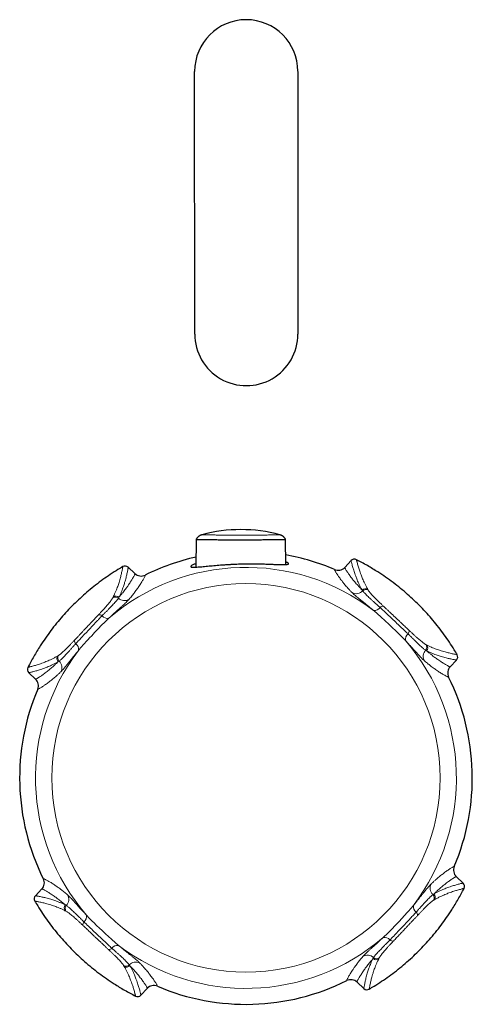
# Model space of a CAD drawing. Header units: millimetres. Extents: x 8 to 1010, y 12 to 2700.
# Tile 32 of 68: x 440 to 490, y 1499 to 1608. Entities that reach past the tile are written whole.
import ezdxf

# ---------------------------------------------------------------- set-up
doc = ezdxf.new("R2010")
doc.units = ezdxf.units.MM

msp = doc.modelspace()

# ---------------------------------------------------------------- linework, layer by layer
at = {"color": 7, "linetype": 'Continuous', "lineweight": 30}
for p, q in [((458.93, 1573.29), (458.92, 1602.29)), ((470.32, 1602.29), (470.33, 1573.29)), ((459.09, 1550.61), (459.07, 1547.55)), ((468.99, 1547.85), (468.97, 1550.61)), ((476.2, 1548.27), (475.5, 1547.53)), ((452.33, 1546.84), (451.58, 1547.54)), ((487.14, 1536.55), (487.85, 1537.3)), ((440.61, 1535.9), (441.36, 1535.2)), ((488.58, 1512.68), (487.83, 1513.38)), ((442.04, 1512.03), (441.34, 1511.28)), ((476.86, 1501.74), (477.6, 1501.04)), ((452.98, 1500.31), (453.69, 1501.05)), ((453.69, 1501.05), (453.69, 1501.05))]:
    msp.add_line(p, q, dxfattribs=at)
at = {"color": 8, "linetype": 'Continuous', "lineweight": 0}
for p, q in [((474.38, 1547.29), (474.38, 1547.29)), ((475.5, 1547.53), (475.5, 1547.53)), ((453.46, 1546.67), (453.46, 1546.67)), ((477.48, 1544.93), (477.42, 1545.03)), ((478.04, 1545.11), (478.1, 1545.01)), ((449.88, 1544.17), (449.93, 1544.28)), ((450.56, 1544.23), (450.5, 1544.13)), ((484.54, 1538.32), (484.43, 1538.38)), ((484.47, 1539), (484.58, 1538.95)), ((443.77, 1537.74), (443.87, 1537.8)), ((443.95, 1537.18), (443.85, 1537.12)), ((485.23, 1511.4), (485.33, 1511.47)), ((444.65, 1510.26), (444.75, 1510.2)), ((485.42, 1510.84), (485.31, 1510.78)), ((444.71, 1509.58), (444.6, 1509.63)), ((478.62, 1504.35), (478.69, 1504.45)), ((479.31, 1504.41), (479.25, 1504.3)), ((451.14, 1503.47), (451.08, 1503.57)), ((451.7, 1503.65), (451.77, 1503.55)), ((454.81, 1501.29), (454.81, 1501.29)), ((475.73, 1501.91), (475.73, 1501.91))]:
    msp.add_line(p, q, dxfattribs=at)
msp.add_circle((464.59, 1524.29), 21.45, dxfattribs=at)
at = {"color": 7, "linetype": 'Continuous', "lineweight": 30}
for centre, radius, start, end in [((464.62, 1602.29), 5.7, 0.0082, 180.0082), ((464.63, 1573.29), 5.7, 180.0082, 0.0082), ((464.03, 1535.36), 16.34, 74.7053, 105.2955), ((464.59, 1524.29), 25, 102.7542, 116.4462), ((464.59, 1524.29), 25, 66.9524, 79.8893), ((476.57, 1547.93), 0.5, 63.1387, 136.6991), ((451.24, 1547.18), 0.5, 46.6995, 120.2599), ((453.01, 1547.57), 1, 226.6995, 296.4459), ((474.77, 1548.21), 1, 246.9527, 316.6991), ((487.48, 1537.64), 0.5, 316.6993, 30.2601), ((440.95, 1536.26), 0.5, 153.1387, 226.6991), ((487.87, 1535.87), 1, 136.6995, 206.4459), ((440.67, 1534.47), 1, 336.9527, 46.6991), ((464.59, 1524.29), 25, 336.9524, 26.4462), ((464.59, 1524.29), 25, 156.9524, 206.4462), ((488.51, 1514.11), 1, 156.9527, 226.6991), ((441.32, 1512.71), 1, 316.6995, 26.4459), ((488.23, 1512.32), 0.5, 333.1387, 46.6991), ((441.7, 1510.94), 0.5, 136.6995, 210.2599), ((454.41, 1500.37), 1, 66.9527, 136.6991), ((464.59, 1524.29), 25, 246.9524, 296.4462), ((476.17, 1501.01), 1, 46.6995, 116.4459), ((452.62, 1500.65), 0.5, 243.1385, 316.6993), ((477.95, 1501.4), 0.5, 226.6995, 300.2599)]:
    msp.add_arc(centre, radius, start, end, dxfattribs=at)
at = {"color": 8, "linetype": 'Continuous', "lineweight": 0}
for centre, radius, start, end in [((464.59, 1524.29), 23.24, 52.7086, 130.6899), ((453.01, 1547.57), 1, 226.7005, 296.4464), ((474.77, 1548.21), 1, 246.9522, 316.6981), ((476.77, 1545.62), 0.994, 242.5551, 316.2992), ((477.78, 1544.67), 0.509, 59.5222, 135.7333), ((477.84, 1544.57), 0.509, 59.4799, 134.6334), ((450.16, 1543.75), 0.509, 48.7652, 123.9187), ((450.22, 1543.86), 0.509, 47.6653, 123.8764), ((451.18, 1544.86), 0.994, 227.0994, 300.8435), ((478.76, 1543.59), 0.813, 263.8966, 322.6136), ((479.74, 1542.79), 0.449, 84.3528, 137.6503), ((448.38, 1541.86), 0.449, 45.7483, 99.0458), ((449.31, 1542.71), 0.813, 220.785, 279.5019), ((482.16, 1540.5), 0.449, 315.7483, 9.0458), ((446.09, 1539.43), 0.449, 174.3528, 227.6503), ((483.02, 1539.58), 0.813, 130.785, 189.5019), ((464.59, 1524.29), 23.24, 322.7086, 40.6899), ((464.59, 1524.29), 23.24, 142.7086, 220.6899), ((445.3, 1538.46), 0.813, 353.8966, 52.6136), ((485.16, 1537.71), 0.994, 137.0994, 210.8435), ((484.05, 1538.72), 0.509, 318.7652, 33.9187), ((484.16, 1538.66), 0.509, 317.6653, 33.8764), ((444.21, 1537.48), 0.509, 149.5222, 225.7333), ((444.31, 1537.54), 0.509, 149.4799, 224.6334), ((443.26, 1536.46), 0.994, 332.5551, 46.2992), ((487.48, 1537.64), 0.5, 316.6995, 30.2599), ((487.87, 1535.87), 1, 136.7005, 206.4464), ((440.67, 1534.47), 1, 336.9522, 46.6981), ((488.51, 1514.11), 1, 156.9522, 226.6981), ((441.32, 1512.71), 1, 316.7005, 26.4464), ((485.92, 1512.12), 0.994, 152.5551, 226.2992), ((444.02, 1510.87), 0.994, 317.0994, 30.8435), ((484.87, 1511.04), 0.509, 329.4799, 44.6334), ((484.98, 1511.1), 0.509, 329.5222, 45.7333), ((445.03, 1509.92), 0.509, 137.6653, 213.8764), ((445.13, 1509.86), 0.509, 138.7652, 213.9187), ((483.89, 1510.12), 0.813, 173.8966, 232.6136), ((446.17, 1509.01), 0.813, 310.785, 9.5019), ((483.09, 1509.15), 0.449, 354.3528, 47.6503), ((447.02, 1508.08), 0.449, 135.7483, 189.0458), ((464.59, 1524.29), 23.24, 232.7086, 310.6899), ((479.88, 1505.87), 0.813, 40.785, 99.5019), ((449.45, 1505.79), 0.449, 264.3528, 317.6503), ((450.43, 1504.99), 0.813, 83.8966, 142.6136), ((480.81, 1506.72), 0.449, 225.7483, 279.0458), ((478.01, 1503.72), 0.994, 47.0994, 120.8435), ((479.02, 1504.83), 0.509, 228.7652, 303.9187), ((451.34, 1504.01), 0.509, 239.4799, 314.6334), ((451.4, 1503.91), 0.509, 239.5222, 315.7333), ((452.42, 1502.96), 0.994, 62.5551, 136.2992), ((478.97, 1504.72), 0.509, 227.6653, 303.8764), ((454.41, 1500.37), 1, 66.9522, 136.6981), ((476.17, 1501.01), 1, 46.7005, 116.4464), ((452.62, 1500.65), 0.5, 243.1387, 316.6991)]:
    msp.add_arc(centre, radius, start, end, dxfattribs=at)
at = {"color": 7, "linetype": 'Continuous', "lineweight": 30}
for points, knots in [([(459.73, 1551.12), (459.71, 1551.12), (459.66, 1551.1), (459.59, 1551.07), (459.5, 1551.03), (459.42, 1550.99), (459.35, 1550.93), (459.27, 1550.87), (459.21, 1550.79), (459.15, 1550.71), (459.11, 1550.65), (459.09, 1550.62), (459.09, 1550.61)], [0, 0, 0, 0, 0.0648929, 0.182141, 0.2843745, 0.3954324, 0.510382, 0.6279348, 0.747194, 0.8676042, 0.9888096, 1, 1, 1, 1]), ([(459.1, 1550.61), (459.1, 1550.61), (459.1, 1550.61), (459.15, 1550.61), (459.22, 1550.61), (459.31, 1550.61), (459.42, 1550.61), (459.56, 1550.61), (459.72, 1550.61), (459.92, 1550.6), (460.15, 1550.6), (460.41, 1550.6), (460.72, 1550.59), (461.03, 1550.59), (461.35, 1550.59), (461.67, 1550.58), (462, 1550.58), (462.36, 1550.58), (462.73, 1550.58), (463.1, 1550.58), (463.5, 1550.58), (463.88, 1550.58), (464.25, 1550.58), (464.59, 1550.58), (464.94, 1550.58), (465.23, 1550.58), (465.4, 1550.58), (465.46, 1550.58)], [0, 0, 0, 0, 0.040917, 0.098527, 0.138746, 0.178995, 0.21921, 0.260744, 0.302318, 0.343847, 0.389813, 0.435774, 0.482976, 0.530172, 0.568585, 0.606994, 0.646457, 0.685915, 0.724382, 0.762847, 0.802721, 0.842593, 0.876926, 0.91126, 0.946641, 0.982023, 1, 1, 1, 1]), ([(465.46, 1550.58), (465.57, 1550.58), (465.8, 1550.58), (466.13, 1550.58), (466.46, 1550.59), (466.76, 1550.59), (467.05, 1550.59), (467.32, 1550.59), (467.57, 1550.6), (467.81, 1550.6), (468.04, 1550.6), (468.26, 1550.6), (468.45, 1550.61), (468.62, 1550.61), (468.76, 1550.61), (468.87, 1550.61), (468.94, 1550.61), (468.97, 1550.61), (468.96, 1550.61), (468.96, 1550.61)], [0, 0, 0, 0, 0.051718, 0.10344, 0.156612, 0.209788, 0.2629, 0.316014, 0.370239, 0.424467, 0.487147, 0.549832, 0.613813, 0.677796, 0.751923, 0.826054, 0.90188, 0.977706, 1, 1, 1, 1]), ([(468.97, 1550.61), (468.96, 1550.63), (468.93, 1550.68), (468.88, 1550.75), (468.82, 1550.82), (468.76, 1550.89), (468.69, 1550.95), (468.62, 1551), (468.55, 1551.04), (468.47, 1551.07), (468.41, 1551.1), (468.36, 1551.11), (468.34, 1551.12)], [0, 0, 0, 0, 0.076429, 0.193049, 0.306927, 0.417935, 0.525879, 0.630487, 0.731398, 0.82813, 0.920052, 1, 1, 1, 1]), ([(459.07, 1547.95), (459.05, 1547.94), (458.97, 1547.91), (458.85, 1547.86), (458.7, 1547.79), (458.58, 1547.72), (458.51, 1547.67), (458.49, 1547.62), (458.51, 1547.58), (458.58, 1547.56), (458.69, 1547.54), (458.85, 1547.54), (459.06, 1547.55), (459.29, 1547.57), (459.56, 1547.59), (459.86, 1547.62), (460.17, 1547.65), (460.51, 1547.68), (460.86, 1547.71), (461.21, 1547.75), (461.58, 1547.78), (461.96, 1547.81), (462.35, 1547.83), (462.76, 1547.86), (463.16, 1547.88), (463.56, 1547.9), (463.95, 1547.91), (464.33, 1547.92), (464.7, 1547.92), (465.07, 1547.93), (465.44, 1547.93), (465.79, 1547.92), (466.13, 1547.92), (466.47, 1547.91), (466.8, 1547.9), (467.12, 1547.89), (467.41, 1547.88), (467.7, 1547.86), (467.98, 1547.85), (468.26, 1547.84), (468.52, 1547.84), (468.76, 1547.84), (468.95, 1547.84), (469.1, 1547.85), (469.21, 1547.87), (469.28, 1547.9), (469.3, 1547.93), (469.28, 1547.98), (469.22, 1548.02), (469.13, 1548.08), (469.03, 1548.12), (468.99, 1548.13)], [0, 0, 0, 0, 0.0073186, 0.0240842, 0.0492224, 0.0743614, 0.0994955, 0.1246296, 0.1497646, 0.1748991, 0.2000399, 0.2251795, 0.2493615, 0.2735416, 0.2960498, 0.318556, 0.3392858, 0.3600136, 0.3790702, 0.3981251, 0.416016, 0.4339736, 0.4519232, 0.4698033, 0.486949, 0.5040941, 0.5200046, 0.5359714, 0.5519398, 0.5678524, 0.5838452, 0.5998879, 0.6159356, 0.6319353, 0.6491436, 0.6663996, 0.6836618, 0.7008785, 0.7203802, 0.7398833, 0.763834, 0.7877869, 0.8117248, 0.835664, 0.8595944, 0.8835255, 0.9074524, 0.9313796, 0.9553069, 0.9792338, 1, 1, 1, 1]), ([(487.91, 1537.9), (487.81, 1538.08), (487.53, 1538.54), (487.06, 1539.28), (486.49, 1540.1), (485.88, 1540.91), (485.25, 1541.69), (484.59, 1542.44), (483.9, 1543.17), (483.18, 1543.88), (482.44, 1544.56), (481.66, 1545.22), (480.85, 1545.85), (480.02, 1546.46), (479.26, 1546.96), (478.58, 1547.38), (478, 1547.73), (477.4, 1548.06), (476.99, 1548.27), (476.79, 1548.38)], [0, 0, 0, 0, 0.040384, 0.104986, 0.169588, 0.234548, 0.299509, 0.364268, 0.429071, 0.493875, 0.558633, 0.624881, 0.691177, 0.757472, 0.82372, 0.867733, 0.911747, 0.955874, 1, 1, 1, 1]), ([(450.99, 1547.61), (450.81, 1547.5), (450.34, 1547.23), (449.6, 1546.75), (448.78, 1546.18), (447.98, 1545.58), (447.2, 1544.95), (446.44, 1544.28), (445.71, 1543.6), (445, 1542.88), (444.32, 1542.13), (443.66, 1541.36), (443.03, 1540.55), (442.43, 1539.72), (441.92, 1538.96), (441.5, 1538.28), (441.15, 1537.69), (440.82, 1537.1), (440.61, 1536.69), (440.51, 1536.49)], [0, 0, 0, 0, 0.040384, 0.104986, 0.169588, 0.234548, 0.299509, 0.364268, 0.429071, 0.493875, 0.558633, 0.624881, 0.691177, 0.757472, 0.82372, 0.867733, 0.911747, 0.955874, 1, 1, 1, 1]), ([(478.2, 1500.97), (478.38, 1501.08), (478.84, 1501.35), (479.58, 1501.83), (480.41, 1502.4), (481.21, 1503), (481.99, 1503.63), (482.75, 1504.3), (483.48, 1504.98), (484.18, 1505.7), (484.86, 1506.45), (485.52, 1507.22), (486.16, 1508.03), (486.76, 1508.86), (487.27, 1509.62), (487.69, 1510.3), (488.03, 1510.89), (488.37, 1511.48), (488.57, 1511.89), (488.68, 1512.09)], [0, 0, 0, 0, 0.040384, 0.104986, 0.169588, 0.234548, 0.299509, 0.364268, 0.429071, 0.493875, 0.558633, 0.624881, 0.691177, 0.757472, 0.82372, 0.867733, 0.911747, 0.955874, 1, 1, 1, 1]), ([(441.27, 1510.68), (441.38, 1510.51), (441.65, 1510.04), (442.13, 1509.3), (442.7, 1508.48), (443.3, 1507.67), (443.94, 1506.89), (444.6, 1506.14), (445.29, 1505.41), (446, 1504.7), (446.75, 1504.02), (447.53, 1503.36), (448.33, 1502.73), (449.17, 1502.12), (449.92, 1501.62), (450.6, 1501.2), (451.19, 1500.85), (451.79, 1500.52), (452.19, 1500.31), (452.39, 1500.2)], [0, 0, 0, 0, 0.040384, 0.104986, 0.169588, 0.234548, 0.299509, 0.364268, 0.429071, 0.493875, 0.558633, 0.624881, 0.691177, 0.757472, 0.82372, 0.867733, 0.911747, 0.955874, 1, 1, 1, 1])]:
    msp.add_open_spline(points, degree=3, knots=knots, dxfattribs=at)
at = {"color": 8, "linetype": 'Continuous', "lineweight": 0}
for points, knots in [([(459.72, 1551.12), (459.72, 1551.12), (459.71, 1551.12), (459.75, 1551.12), (459.83, 1551.12), (459.96, 1551.12), (460.12, 1551.11), (460.31, 1551.11), (460.52, 1551.11), (460.77, 1551.11), (461.03, 1551.11), (461.29, 1551.1), (461.56, 1551.1), (461.85, 1551.1), (462.16, 1551.1), (462.52, 1551.1), (462.9, 1551.09), (463.29, 1551.09), (463.66, 1551.09), (463.91, 1551.09), (464.03, 1551.09)], [0, 0, 0, 0, 0.02147, 0.093527, 0.165845, 0.238141, 0.310167, 0.369654, 0.429338, 0.488985, 0.548423, 0.59652, 0.644774, 0.692998, 0.741053, 0.795509, 0.850118, 0.904538, 0.95227, 1, 1, 1, 1]), ([(464.03, 1551.09), (464.16, 1551.09), (464.43, 1551.09), (464.83, 1551.09), (465.22, 1551.09), (465.6, 1551.1), (465.95, 1551.1), (466.29, 1551.1), (466.62, 1551.1), (466.93, 1551.1), (467.2, 1551.11), (467.43, 1551.11), (467.63, 1551.11), (467.8, 1551.11), (467.96, 1551.11), (468.1, 1551.12), (468.21, 1551.12), (468.29, 1551.12), (468.34, 1551.12), (468.34, 1551.12), (468.34, 1551.12)], [0, 0, 0, 0, 0.053125, 0.106439, 0.159584, 0.212499, 0.265571, 0.31852, 0.376491, 0.434609, 0.492616, 0.54444, 0.596397, 0.648372, 0.700222, 0.762136, 0.824221, 0.88632, 0.948252, 1, 1, 1, 1]), ([(477.42, 1545.03), (477.36, 1545.14), (477.24, 1545.35), (477.1, 1545.63), (476.98, 1545.9), (476.87, 1546.14), (476.79, 1546.36), (476.7, 1546.59), (476.61, 1546.84), (476.52, 1547.09), (476.45, 1547.32), (476.39, 1547.53), (476.33, 1547.74), (476.29, 1547.92), (476.25, 1548.07), (476.22, 1548.18), (476.21, 1548.25), (476.2, 1548.27), (476.2, 1548.27)], [0, 0, 0, 0, 0.04092, 0.081857, 0.122817, 0.163794, 0.20477, 0.245716, 0.306935, 0.368164, 0.429396, 0.490619, 0.572219, 0.653825, 0.735426, 0.823615, 0.91181, 1, 1, 1, 1]), ([(476.79, 1548.38), (476.79, 1548.37), (476.8, 1548.36), (476.81, 1548.29), (476.84, 1548.19), (476.87, 1548.06), (476.92, 1547.88), (476.98, 1547.67), (477.04, 1547.46), (477.11, 1547.24), (477.19, 1546.99), (477.28, 1546.74), (477.38, 1546.5), (477.47, 1546.27), (477.58, 1546.02), (477.7, 1545.75), (477.85, 1545.45), (477.98, 1545.23), (478.04, 1545.11)], [0, 0, 0, 0, 0.0826017, 0.1652078, 0.2478091, 0.3304166, 0.4130291, 0.495635, 0.5576061, 0.6195855, 0.6815616, 0.7435282, 0.7862662, 0.8290381, 0.8718117, 0.9145656, 0.9572922, 1, 1, 1, 1]), ([(449.93, 1544.28), (449.99, 1544.39), (450.09, 1544.61), (450.22, 1544.91), (450.33, 1545.18), (450.42, 1545.42), (450.5, 1545.65), (450.58, 1545.9), (450.65, 1546.15), (450.72, 1546.41), (450.78, 1546.64), (450.84, 1546.86), (450.88, 1547.07), (450.92, 1547.25), (450.95, 1547.4), (450.97, 1547.52), (450.98, 1547.59), (450.99, 1547.6), (450.99, 1547.61)], [0, 0, 0, 0, 0.0408972, 0.0818116, 0.1227504, 0.1637066, 0.2046611, 0.2455851, 0.3067636, 0.3679516, 0.4291431, 0.4903263, 0.5718706, 0.6534215, 0.7349675, 0.8233095, 0.9116575, 1, 1, 1, 1]), ([(451.58, 1547.54), (451.58, 1547.54), (451.58, 1547.52), (451.57, 1547.46), (451.55, 1547.36), (451.53, 1547.22), (451.49, 1547.04), (451.45, 1546.83), (451.4, 1546.62), (451.34, 1546.39), (451.28, 1546.14), (451.2, 1545.89), (451.13, 1545.64), (451.05, 1545.41), (450.96, 1545.16), (450.85, 1544.88), (450.73, 1544.58), (450.62, 1544.35), (450.56, 1544.23)], [0, 0, 0, 0, 0.082619, 0.165241, 0.24786, 0.330484, 0.413113, 0.495735, 0.557719, 0.61971, 0.681698, 0.743677, 0.78639, 0.829136, 0.871884, 0.914613, 0.957315, 1, 1, 1, 1]), ([(450.56, 1544.23), (450.64, 1544.32), (450.79, 1544.5), (450.98, 1544.73), (451.14, 1544.95), (451.29, 1545.14), (451.42, 1545.31), (451.55, 1545.5), (451.69, 1545.7), (451.82, 1545.89), (451.93, 1546.07), (452.03, 1546.24), (452.13, 1546.4), (452.21, 1546.54), (452.27, 1546.66), (452.31, 1546.75), (452.33, 1546.81), (452.33, 1546.83), (452.33, 1546.84)], [0, 0, 0, 0, 0.0409625, 0.0819414, 0.1229443, 0.1639645, 0.2049832, 0.2459722, 0.3072492, 0.3685347, 0.4298237, 0.4911055, 0.5727809, 0.6544617, 0.7361388, 0.8240909, 0.9120474, 1, 1, 1, 1]), ([(476.31, 1544.74), (476.23, 1544.82), (476.06, 1545), (475.85, 1545.23), (475.67, 1545.43), (475.51, 1545.62), (475.38, 1545.79), (475.23, 1545.98), (475.08, 1546.17), (474.94, 1546.36), (474.82, 1546.53), (474.71, 1546.7), (474.6, 1546.86), (474.52, 1547), (474.45, 1547.11), (474.41, 1547.2), (474.38, 1547.27), (474.38, 1547.28), (474.38, 1547.29)], [0, 0, 0, 0, 0.040942, 0.081901, 0.122886, 0.16389, 0.204892, 0.245863, 0.307095, 0.368335, 0.42958, 0.490816, 0.572431, 0.654051, 0.735668, 0.823777, 0.91189, 1, 1, 1, 1]), ([(475.5, 1547.53), (475.5, 1547.52), (475.5, 1547.5), (475.52, 1547.45), (475.56, 1547.37), (475.63, 1547.26), (475.71, 1547.12), (475.81, 1546.97), (475.92, 1546.81), (476.04, 1546.65), (476.18, 1546.46), (476.33, 1546.27), (476.47, 1546.09), (476.62, 1545.92), (476.77, 1545.73), (476.96, 1545.52), (477.17, 1545.29), (477.33, 1545.12), (477.42, 1545.03)], [0, 0, 0, 0, 0.082728, 0.165458, 0.248186, 0.330919, 0.413656, 0.496388, 0.558454, 0.620527, 0.682597, 0.744658, 0.787209, 0.829791, 0.872375, 0.914941, 0.957479, 1, 1, 1, 1]), ([(453.46, 1546.67), (453.46, 1546.66), (453.46, 1546.65), (453.44, 1546.59), (453.41, 1546.51), (453.35, 1546.39), (453.28, 1546.25), (453.18, 1546.09), (453.08, 1545.92), (452.98, 1545.74), (452.85, 1545.54), (452.71, 1545.34), (452.58, 1545.15), (452.44, 1544.96), (452.31, 1544.78), (452.17, 1544.59), (452.02, 1544.42), (451.87, 1544.22), (451.75, 1544.08), (451.69, 1544.01)], [0, 0, 0, 0, 0.082728, 0.16546, 0.248188, 0.330922, 0.41366, 0.496392, 0.558459, 0.620533, 0.682603, 0.744665, 0.787129, 0.829594, 0.872055, 0.904041, 0.936035, 0.968022, 1, 1, 1, 1]), ([(478.67, 1542.78), (478.58, 1542.86), (478.38, 1543.02), (478.11, 1543.24), (477.84, 1543.46), (477.58, 1543.67), (477.32, 1543.88), (477.08, 1544.07), (476.86, 1544.25), (476.69, 1544.39), (476.56, 1544.5), (476.46, 1544.59), (476.38, 1544.67), (476.33, 1544.71), (476.31, 1544.74)], [0, 0, 0, 0, 0.085624, 0.171249, 0.258771, 0.346294, 0.443748, 0.541202, 0.641312, 0.741423, 0.805705, 0.869988, 0.934994, 1, 1, 1, 1]), ([(479.4, 1543.09), (479.31, 1543.18), (479.13, 1543.34), (478.86, 1543.58), (478.61, 1543.81), (478.38, 1544.02), (478.17, 1544.21), (477.98, 1544.39), (477.81, 1544.56), (477.67, 1544.7), (477.56, 1544.83), (477.51, 1544.9), (477.48, 1544.93)], [0, 0, 0, 0, 0.099817, 0.199636, 0.302334, 0.405033, 0.504838, 0.604643, 0.707285, 0.809925, 0.904663, 1, 1, 1, 1]), ([(478.1, 1545.01), (478.12, 1544.97), (478.17, 1544.9), (478.27, 1544.77), (478.39, 1544.63), (478.53, 1544.47), (478.7, 1544.29), (478.88, 1544.11), (479.09, 1543.9), (479.31, 1543.69), (479.54, 1543.47), (479.7, 1543.31), (479.78, 1543.24)], [0, 0, 0, 0, 0.098641, 0.197284, 0.298727, 0.400173, 0.500062, 0.599952, 0.702623, 0.805294, 0.902333, 1, 1, 1, 1]), ([(448.31, 1542.3), (448.38, 1542.39), (448.54, 1542.55), (448.76, 1542.78), (448.96, 1543.01), (449.15, 1543.22), (449.33, 1543.43), (449.49, 1543.61), (449.62, 1543.78), (449.74, 1543.93), (449.82, 1544.07), (449.86, 1544.14), (449.88, 1544.17)], [0, 0, 0, 0, 0.098626, 0.197254, 0.298598, 0.399942, 0.501201, 0.602458, 0.706645, 0.810829, 0.905117, 1, 1, 1, 1]), ([(450.5, 1544.13), (450.48, 1544.09), (450.43, 1544.02), (450.32, 1543.88), (450.18, 1543.72), (450.02, 1543.55), (449.84, 1543.36), (449.64, 1543.15), (449.42, 1542.92), (449.19, 1542.68), (448.94, 1542.44), (448.78, 1542.27), (448.69, 1542.18)], [0, 0, 0, 0, 0.099578, 0.199158, 0.301613, 0.404068, 0.503633, 0.603198, 0.70557, 0.807942, 0.903663, 1, 1, 1, 1]), ([(451.69, 1544.01), (451.65, 1543.97), (451.58, 1543.89), (451.44, 1543.75), (451.27, 1543.58), (451.06, 1543.39), (450.83, 1543.18), (450.58, 1542.96), (450.3, 1542.7), (450.01, 1542.44), (449.73, 1542.18), (449.54, 1542), (449.44, 1541.91)], [0, 0, 0, 0, 0.10119, 0.20238, 0.306481, 0.41058, 0.511784, 0.612986, 0.717218, 0.821448, 0.910463, 1, 1, 1, 1]), ([(482.21, 1539.44), (482.12, 1539.54), (481.94, 1539.73), (481.66, 1540.02), (481.36, 1540.31), (481.06, 1540.61), (480.74, 1540.9), (480.39, 1541.23), (480, 1541.6), (479.61, 1541.96), (479.27, 1542.27), (478.97, 1542.53), (478.77, 1542.7), (478.67, 1542.78)], [0, 0, 0, 0, 0.084343, 0.16877, 0.253135, 0.339881, 0.42669, 0.51344, 0.633631, 0.753816, 0.835865, 0.917971, 1, 1, 1, 1]), ([(482.48, 1540.19), (482.4, 1540.27), (482.23, 1540.44), (481.95, 1540.7), (481.67, 1540.97), (481.38, 1541.24), (481.09, 1541.51), (480.81, 1541.79), (480.52, 1542.06), (480.25, 1542.31), (480.02, 1542.53), (479.81, 1542.72), (479.61, 1542.91), (479.47, 1543.03), (479.4, 1543.09)], [0, 0, 0, 0, 0.089979, 0.179964, 0.272489, 0.365018, 0.454935, 0.544852, 0.637016, 0.729177, 0.796365, 0.863551, 0.931776, 1, 1, 1, 1]), ([(479.78, 1543.24), (479.86, 1543.16), (480.01, 1543.02), (480.26, 1542.79), (480.51, 1542.55), (480.77, 1542.31), (481.03, 1542.06), (481.3, 1541.81), (481.57, 1541.56), (481.81, 1541.32), (482.03, 1541.12), (482.23, 1540.93), (482.42, 1540.75), (482.54, 1540.63), (482.61, 1540.57)], [0, 0, 0, 0, 0.087314, 0.174636, 0.26434, 0.354052, 0.444722, 0.535393, 0.628244, 0.721091, 0.790241, 0.859389, 0.929696, 1, 1, 1, 1]), ([(445.65, 1539.48), (445.72, 1539.56), (445.87, 1539.71), (446.1, 1539.96), (446.33, 1540.21), (446.58, 1540.47), (446.82, 1540.73), (447.07, 1541), (447.33, 1541.27), (447.56, 1541.51), (447.77, 1541.73), (447.95, 1541.92), (448.13, 1542.12), (448.25, 1542.24), (448.31, 1542.3)], [0, 0, 0, 0, 0.0873135, 0.1746357, 0.2643405, 0.3540522, 0.4447217, 0.5353928, 0.628244, 0.7210909, 0.7902412, 0.8593885, 0.929696, 1, 1, 1, 1]), ([(448.69, 1542.18), (448.61, 1542.1), (448.44, 1541.92), (448.18, 1541.65), (447.91, 1541.37), (447.64, 1541.08), (447.37, 1540.79), (447.1, 1540.5), (446.82, 1540.21), (446.58, 1539.95), (446.36, 1539.72), (446.16, 1539.51), (445.97, 1539.3), (445.85, 1539.17), (445.79, 1539.1)], [0, 0, 0, 0, 0.089979, 0.179964, 0.272489, 0.365018, 0.454935, 0.544852, 0.637016, 0.729177, 0.796365, 0.863551, 0.931776, 1, 1, 1, 1]), ([(449.44, 1541.91), (449.34, 1541.82), (449.15, 1541.64), (448.86, 1541.35), (448.57, 1541.06), (448.28, 1540.75), (447.98, 1540.44), (447.65, 1540.09), (447.28, 1539.7), (446.92, 1539.31), (446.61, 1538.97), (446.35, 1538.67), (446.19, 1538.47), (446.1, 1538.37)], [0, 0, 0, 0, 0.084343, 0.16877, 0.253135, 0.339881, 0.42669, 0.51344, 0.633631, 0.753816, 0.835865, 0.917971, 1, 1, 1, 1]), ([(482.61, 1540.57), (482.69, 1540.5), (482.85, 1540.35), (483.09, 1540.13), (483.31, 1539.92), (483.53, 1539.73), (483.73, 1539.55), (483.91, 1539.4), (484.09, 1539.26), (484.24, 1539.15), (484.37, 1539.06), (484.44, 1539.02), (484.47, 1539)], [0, 0, 0, 0, 0.098626, 0.197254, 0.298598, 0.399942, 0.501201, 0.602458, 0.706645, 0.810829, 0.905117, 1, 1, 1, 1]), ([(443.87, 1537.8), (443.91, 1537.82), (443.98, 1537.86), (444.11, 1537.96), (444.25, 1538.08), (444.41, 1538.23), (444.59, 1538.39), (444.78, 1538.58), (444.98, 1538.79), (445.2, 1539.01), (445.42, 1539.24), (445.57, 1539.4), (445.65, 1539.48)], [0, 0, 0, 0, 0.098641, 0.197284, 0.298727, 0.400173, 0.500062, 0.599952, 0.702623, 0.805294, 0.902333, 1, 1, 1, 1]), ([(484.31, 1537.2), (484.27, 1537.23), (484.19, 1537.3), (484.05, 1537.44), (483.88, 1537.62), (483.69, 1537.82), (483.49, 1538.05), (483.26, 1538.3), (483.01, 1538.58), (482.74, 1538.87), (482.48, 1539.16), (482.3, 1539.35), (482.21, 1539.44)], [0, 0, 0, 0, 0.10119, 0.20238, 0.306481, 0.41058, 0.511784, 0.612986, 0.717218, 0.821448, 0.910463, 1, 1, 1, 1]), ([(484.43, 1538.38), (484.4, 1538.41), (484.32, 1538.46), (484.18, 1538.57), (484.03, 1538.7), (483.85, 1538.86), (483.66, 1539.04), (483.45, 1539.24), (483.23, 1539.46), (482.99, 1539.7), (482.74, 1539.94), (482.57, 1540.11), (482.48, 1540.19)], [0, 0, 0, 0, 0.099578, 0.199158, 0.301613, 0.404068, 0.503633, 0.603198, 0.70557, 0.807942, 0.903663, 1, 1, 1, 1]), ([(445.79, 1539.1), (445.71, 1539.01), (445.54, 1538.83), (445.3, 1538.56), (445.08, 1538.31), (444.86, 1538.08), (444.67, 1537.87), (444.49, 1537.68), (444.32, 1537.51), (444.18, 1537.37), (444.05, 1537.26), (443.99, 1537.21), (443.95, 1537.18)], [0, 0, 0, 0, 0.099817, 0.199636, 0.302334, 0.405033, 0.504838, 0.604643, 0.707285, 0.809925, 0.904663, 1, 1, 1, 1]), ([(446.1, 1538.37), (446.03, 1538.27), (445.87, 1538.08), (445.64, 1537.81), (445.42, 1537.54), (445.21, 1537.27), (445.01, 1537.02), (444.81, 1536.78), (444.63, 1536.55), (444.49, 1536.38), (444.38, 1536.25), (444.29, 1536.16), (444.21, 1536.07), (444.17, 1536.03), (444.15, 1536.01)], [0, 0, 0, 0, 0.0856236, 0.1712487, 0.2587708, 0.3462942, 0.4437475, 0.5412023, 0.641312, 0.7414226, 0.8057054, 0.8699883, 0.9349941, 1, 1, 1, 1]), ([(484.54, 1538.32), (484.62, 1538.25), (484.8, 1538.1), (485.04, 1537.91), (485.25, 1537.74), (485.44, 1537.59), (485.62, 1537.47), (485.8, 1537.33), (486, 1537.2), (486.2, 1537.07), (486.37, 1536.96), (486.54, 1536.85), (486.7, 1536.76), (486.85, 1536.68), (486.96, 1536.62), (487.05, 1536.58), (487.12, 1536.55), (487.13, 1536.55), (487.14, 1536.55)], [0, 0, 0, 0, 0.040962, 0.081941, 0.122944, 0.163964, 0.204983, 0.245972, 0.307249, 0.368535, 0.429824, 0.491105, 0.572781, 0.654462, 0.736139, 0.824091, 0.912047, 1, 1, 1, 1]), ([(487.85, 1537.3), (487.84, 1537.3), (487.83, 1537.3), (487.76, 1537.31), (487.66, 1537.33), (487.52, 1537.36), (487.34, 1537.39), (487.14, 1537.44), (486.92, 1537.48), (486.7, 1537.54), (486.44, 1537.61), (486.19, 1537.68), (485.94, 1537.75), (485.71, 1537.83), (485.46, 1537.92), (485.18, 1538.03), (484.88, 1538.16), (484.65, 1538.27), (484.54, 1538.32)], [0, 0, 0, 0, 0.082619, 0.165241, 0.24786, 0.330484, 0.413113, 0.495735, 0.557719, 0.61971, 0.681698, 0.743677, 0.78639, 0.829136, 0.871884, 0.914613, 0.957315, 1, 1, 1, 1]), ([(484.58, 1538.95), (484.69, 1538.9), (484.92, 1538.79), (485.21, 1538.66), (485.48, 1538.55), (485.73, 1538.46), (485.95, 1538.39), (486.2, 1538.31), (486.46, 1538.23), (486.71, 1538.16), (486.94, 1538.1), (487.16, 1538.05), (487.37, 1538), (487.56, 1537.96), (487.71, 1537.93), (487.82, 1537.91), (487.89, 1537.9), (487.91, 1537.9), (487.91, 1537.9)], [0, 0, 0, 0, 0.040897, 0.081812, 0.12275, 0.163707, 0.204661, 0.245585, 0.306764, 0.367952, 0.429143, 0.490326, 0.571871, 0.653422, 0.734968, 0.823309, 0.911657, 1, 1, 1, 1]), ([(440.51, 1536.49), (440.51, 1536.49), (440.52, 1536.49), (440.59, 1536.51), (440.69, 1536.53), (440.83, 1536.57), (441.01, 1536.62), (441.21, 1536.67), (441.42, 1536.74), (441.64, 1536.81), (441.89, 1536.89), (442.14, 1536.98), (442.39, 1537.07), (442.61, 1537.17), (442.86, 1537.27), (443.13, 1537.4), (443.43, 1537.55), (443.66, 1537.68), (443.77, 1537.74)], [0, 0, 0, 0, 0.082602, 0.165208, 0.247809, 0.330417, 0.413029, 0.495635, 0.557606, 0.619586, 0.681562, 0.743528, 0.786266, 0.829038, 0.871812, 0.914566, 0.957292, 1, 1, 1, 1]), ([(443.85, 1537.12), (443.75, 1537.06), (443.53, 1536.94), (443.25, 1536.8), (442.99, 1536.67), (442.75, 1536.57), (442.53, 1536.48), (442.29, 1536.39), (442.04, 1536.3), (441.79, 1536.22), (441.57, 1536.15), (441.35, 1536.09), (441.14, 1536.03), (440.96, 1535.98), (440.81, 1535.95), (440.7, 1535.92), (440.63, 1535.9), (440.62, 1535.9), (440.61, 1535.9)], [0, 0, 0, 0, 0.0409202, 0.081857, 0.1228174, 0.1637945, 0.2047698, 0.2457156, 0.306935, 0.3681636, 0.4293956, 0.4906195, 0.572219, 0.653825, 0.7354261, 0.8236153, 0.9118103, 1, 1, 1, 1]), ([(441.36, 1535.2), (441.36, 1535.2), (441.38, 1535.2), (441.43, 1535.22), (441.51, 1535.26), (441.62, 1535.32), (441.76, 1535.41), (441.91, 1535.51), (442.07, 1535.62), (442.24, 1535.74), (442.42, 1535.88), (442.61, 1536.03), (442.8, 1536.17), (442.97, 1536.31), (443.15, 1536.47), (443.36, 1536.66), (443.59, 1536.86), (443.77, 1537.03), (443.85, 1537.12)], [0, 0, 0, 0, 0.082728, 0.165458, 0.248186, 0.330919, 0.413656, 0.496388, 0.558454, 0.620527, 0.682597, 0.744658, 0.787209, 0.829791, 0.872375, 0.914941, 0.957479, 1, 1, 1, 1]), ([(486.97, 1535.42), (486.97, 1535.42), (486.95, 1535.42), (486.89, 1535.44), (486.81, 1535.48), (486.7, 1535.53), (486.55, 1535.61), (486.39, 1535.7), (486.22, 1535.8), (486.04, 1535.91), (485.85, 1536.03), (485.65, 1536.17), (485.45, 1536.31), (485.27, 1536.44), (485.08, 1536.58), (484.9, 1536.72), (484.72, 1536.86), (484.53, 1537.01), (484.38, 1537.14), (484.31, 1537.2)], [0, 0, 0, 0, 0.082728, 0.16546, 0.248188, 0.330922, 0.41366, 0.496392, 0.558459, 0.620533, 0.682603, 0.744665, 0.787129, 0.829594, 0.872055, 0.904041, 0.936035, 0.968022, 1, 1, 1, 1]), ([(444.15, 1536.01), (444.06, 1535.92), (443.88, 1535.76), (443.66, 1535.55), (443.45, 1535.37), (443.26, 1535.21), (443.09, 1535.07), (442.91, 1534.93), (442.71, 1534.78), (442.52, 1534.64), (442.35, 1534.52), (442.19, 1534.41), (442.03, 1534.3), (441.89, 1534.22), (441.77, 1534.15), (441.68, 1534.1), (441.62, 1534.08), (441.6, 1534.08), (441.59, 1534.08)], [0, 0, 0, 0, 0.040942, 0.081901, 0.122886, 0.16389, 0.204892, 0.245863, 0.307095, 0.368335, 0.42958, 0.490816, 0.572431, 0.654051, 0.735668, 0.823777, 0.91189, 1, 1, 1, 1]), ([(485.04, 1512.57), (485.13, 1512.66), (485.3, 1512.82), (485.53, 1513.03), (485.74, 1513.21), (485.92, 1513.37), (486.09, 1513.51), (486.28, 1513.65), (486.47, 1513.8), (486.66, 1513.94), (486.83, 1514.06), (487, 1514.18), (487.16, 1514.28), (487.3, 1514.36), (487.42, 1514.43), (487.51, 1514.48), (487.57, 1514.5), (487.59, 1514.5), (487.59, 1514.5)], [0, 0, 0, 0, 0.040942, 0.081901, 0.122886, 0.16389, 0.204892, 0.245863, 0.307095, 0.368335, 0.42958, 0.490816, 0.572431, 0.654051, 0.735668, 0.823777, 0.91189, 1, 1, 1, 1]), ([(442.21, 1513.16), (442.22, 1513.16), (442.23, 1513.16), (442.29, 1513.14), (442.38, 1513.1), (442.49, 1513.05), (442.63, 1512.97), (442.79, 1512.88), (442.97, 1512.78), (443.14, 1512.67), (443.34, 1512.55), (443.54, 1512.41), (443.74, 1512.27), (443.92, 1512.14), (444.11, 1512), (444.29, 1511.86), (444.47, 1511.72), (444.66, 1511.57), (444.8, 1511.44), (444.88, 1511.38)], [0, 0, 0, 0, 0.082728, 0.16546, 0.248188, 0.330922, 0.41366, 0.496392, 0.558459, 0.620533, 0.682603, 0.744665, 0.787129, 0.829594, 0.872055, 0.904041, 0.936035, 0.968022, 1, 1, 1, 1]), ([(487.83, 1513.38), (487.82, 1513.38), (487.81, 1513.39), (487.75, 1513.36), (487.67, 1513.32), (487.56, 1513.26), (487.43, 1513.17), (487.27, 1513.07), (487.11, 1512.96), (486.95, 1512.84), (486.76, 1512.7), (486.57, 1512.55), (486.39, 1512.41), (486.22, 1512.27), (486.03, 1512.11), (485.82, 1511.92), (485.59, 1511.72), (485.42, 1511.55), (485.33, 1511.47)], [0, 0, 0, 0, 0.082728, 0.165458, 0.248186, 0.330919, 0.413656, 0.496388, 0.558454, 0.620527, 0.682597, 0.744658, 0.787209, 0.829791, 0.872375, 0.914941, 0.957479, 1, 1, 1, 1]), ([(444.65, 1510.26), (444.56, 1510.33), (444.38, 1510.48), (444.15, 1510.67), (443.94, 1510.84), (443.75, 1510.99), (443.57, 1511.11), (443.38, 1511.25), (443.18, 1511.38), (442.99, 1511.51), (442.82, 1511.62), (442.65, 1511.73), (442.48, 1511.82), (442.34, 1511.9), (442.22, 1511.96), (442.13, 1512), (442.07, 1512.03), (442.05, 1512.03), (442.04, 1512.03)], [0, 0, 0, 0, 0.0409625, 0.0819414, 0.1229443, 0.1639645, 0.2049832, 0.2459722, 0.3072492, 0.3685347, 0.4298237, 0.4911055, 0.5727809, 0.6544617, 0.7361388, 0.8240909, 0.9120474, 1, 1, 1, 1]), ([(483.08, 1510.21), (483.16, 1510.31), (483.32, 1510.5), (483.55, 1510.78), (483.76, 1511.04), (483.97, 1511.31), (484.18, 1511.56), (484.37, 1511.81), (484.55, 1512.03), (484.69, 1512.2), (484.81, 1512.33), (484.89, 1512.42), (484.97, 1512.51), (485.02, 1512.55), (485.04, 1512.57)], [0, 0, 0, 0, 0.085624, 0.171249, 0.258771, 0.346294, 0.443748, 0.541202, 0.641312, 0.741423, 0.805705, 0.869988, 0.934994, 1, 1, 1, 1]), ([(485.33, 1511.47), (485.44, 1511.52), (485.65, 1511.64), (485.94, 1511.78), (486.2, 1511.91), (486.44, 1512.01), (486.66, 1512.1), (486.9, 1512.19), (487.15, 1512.28), (487.4, 1512.36), (487.62, 1512.43), (487.84, 1512.49), (488.04, 1512.55), (488.22, 1512.6), (488.37, 1512.63), (488.48, 1512.66), (488.56, 1512.68), (488.57, 1512.68), (488.58, 1512.68)], [0, 0, 0, 0, 0.04092, 0.081857, 0.122817, 0.163794, 0.20477, 0.245716, 0.306935, 0.368164, 0.429396, 0.490619, 0.572219, 0.653825, 0.735426, 0.823615, 0.91181, 1, 1, 1, 1]), ([(488.68, 1512.09), (488.67, 1512.09), (488.66, 1512.09), (488.6, 1512.07), (488.5, 1512.05), (488.36, 1512.01), (488.18, 1511.96), (487.98, 1511.91), (487.76, 1511.84), (487.54, 1511.77), (487.29, 1511.69), (487.04, 1511.6), (486.8, 1511.51), (486.57, 1511.41), (486.32, 1511.31), (486.05, 1511.18), (485.75, 1511.03), (485.53, 1510.9), (485.42, 1510.84)], [0, 0, 0, 0, 0.082602, 0.165208, 0.247809, 0.330417, 0.413029, 0.495635, 0.557606, 0.619586, 0.681562, 0.743528, 0.786266, 0.829038, 0.871812, 0.914566, 0.957292, 1, 1, 1, 1]), ([(441.34, 1511.28), (441.35, 1511.28), (441.36, 1511.28), (441.42, 1511.27), (441.52, 1511.25), (441.66, 1511.22), (441.84, 1511.19), (442.05, 1511.14), (442.27, 1511.1), (442.49, 1511.04), (442.74, 1510.98), (442.99, 1510.9), (443.24, 1510.83), (443.47, 1510.75), (443.72, 1510.66), (444, 1510.55), (444.31, 1510.42), (444.54, 1510.31), (444.65, 1510.26)], [0, 0, 0, 0, 0.082619, 0.165241, 0.24786, 0.330484, 0.413113, 0.495735, 0.557719, 0.61971, 0.681698, 0.743677, 0.78639, 0.829136, 0.871884, 0.914613, 0.957315, 1, 1, 1, 1]), ([(444.88, 1511.38), (444.92, 1511.35), (444.99, 1511.28), (445.14, 1511.14), (445.3, 1510.96), (445.49, 1510.76), (445.7, 1510.53), (445.93, 1510.28), (446.18, 1510), (446.44, 1509.71), (446.71, 1509.42), (446.88, 1509.23), (446.97, 1509.14)], [0, 0, 0, 0, 0.10119, 0.20238, 0.306481, 0.41058, 0.511784, 0.612986, 0.717218, 0.821448, 0.910463, 1, 1, 1, 1]), ([(483.4, 1509.48), (483.48, 1509.57), (483.64, 1509.76), (483.88, 1510.02), (484.11, 1510.27), (484.32, 1510.5), (484.52, 1510.71), (484.7, 1510.9), (484.86, 1511.07), (485.01, 1511.21), (485.13, 1511.32), (485.2, 1511.37), (485.23, 1511.4)], [0, 0, 0, 0, 0.099817, 0.199636, 0.302334, 0.405033, 0.504838, 0.604643, 0.707285, 0.809925, 0.904663, 1, 1, 1, 1]), ([(444.6, 1509.63), (444.49, 1509.68), (444.27, 1509.79), (443.98, 1509.92), (443.7, 1510.03), (443.46, 1510.12), (443.23, 1510.2), (442.99, 1510.27), (442.73, 1510.35), (442.47, 1510.42), (442.25, 1510.48), (442.03, 1510.53), (441.82, 1510.58), (441.63, 1510.62), (441.48, 1510.65), (441.37, 1510.67), (441.29, 1510.68), (441.28, 1510.68), (441.27, 1510.68)], [0, 0, 0, 0, 0.040897, 0.081812, 0.12275, 0.163707, 0.204661, 0.245585, 0.306764, 0.367952, 0.429143, 0.490326, 0.571871, 0.653422, 0.734968, 0.823309, 0.911657, 1, 1, 1, 1]), ([(444.75, 1510.2), (444.79, 1510.17), (444.86, 1510.12), (445, 1510.01), (445.16, 1509.88), (445.33, 1509.72), (445.53, 1509.54), (445.73, 1509.34), (445.96, 1509.12), (446.2, 1508.89), (446.45, 1508.64), (446.62, 1508.47), (446.7, 1508.39)], [0, 0, 0, 0, 0.099578, 0.199158, 0.301613, 0.404068, 0.503633, 0.603198, 0.70557, 0.807942, 0.903663, 1, 1, 1, 1]), ([(479.74, 1506.67), (479.84, 1506.76), (480.04, 1506.94), (480.32, 1507.23), (480.62, 1507.52), (480.91, 1507.83), (481.2, 1508.14), (481.54, 1508.49), (481.91, 1508.88), (482.26, 1509.27), (482.57, 1509.61), (482.83, 1509.91), (483, 1510.11), (483.08, 1510.21)], [0, 0, 0, 0, 0.084343, 0.16877, 0.253135, 0.339881, 0.42669, 0.51344, 0.633631, 0.753816, 0.835865, 0.917971, 1, 1, 1, 1]), ([(485.31, 1510.78), (485.28, 1510.76), (485.2, 1510.72), (485.08, 1510.62), (484.93, 1510.5), (484.77, 1510.35), (484.6, 1510.19), (484.41, 1510), (484.2, 1509.79), (483.99, 1509.57), (483.77, 1509.34), (483.62, 1509.18), (483.54, 1509.1)], [0, 0, 0, 0, 0.098641, 0.197284, 0.2987274, 0.4001727, 0.5000618, 0.5999515, 0.7026229, 0.8052936, 0.9023327, 1, 1, 1, 1]), ([(446.58, 1508.01), (446.5, 1508.08), (446.33, 1508.24), (446.1, 1508.45), (445.87, 1508.66), (445.66, 1508.85), (445.46, 1509.03), (445.27, 1509.18), (445.1, 1509.32), (444.95, 1509.43), (444.82, 1509.52), (444.75, 1509.56), (444.71, 1509.58)], [0, 0, 0, 0, 0.098626, 0.197254, 0.298598, 0.399942, 0.501201, 0.602458, 0.706645, 0.810829, 0.905117, 1, 1, 1, 1]), ([(446.97, 1509.14), (447.06, 1509.04), (447.24, 1508.85), (447.53, 1508.56), (447.83, 1508.27), (448.13, 1507.97), (448.44, 1507.68), (448.79, 1507.35), (449.19, 1506.98), (449.57, 1506.62), (449.92, 1506.31), (450.21, 1506.05), (450.41, 1505.88), (450.51, 1505.8)], [0, 0, 0, 0, 0.084343, 0.16877, 0.253135, 0.339881, 0.42669, 0.51344, 0.633631, 0.753816, 0.835865, 0.917971, 1, 1, 1, 1]), ([(480.49, 1506.4), (480.58, 1506.48), (480.74, 1506.66), (481.01, 1506.93), (481.27, 1507.21), (481.54, 1507.5), (481.82, 1507.79), (482.09, 1508.08), (482.36, 1508.37), (482.61, 1508.63), (482.83, 1508.87), (483.02, 1509.07), (483.21, 1509.28), (483.33, 1509.41), (483.4, 1509.48)], [0, 0, 0, 0, 0.089979, 0.179964, 0.272489, 0.365018, 0.454935, 0.544852, 0.637016, 0.729177, 0.796365, 0.863551, 0.931776, 1, 1, 1, 1]), ([(483.54, 1509.1), (483.47, 1509.02), (483.32, 1508.87), (483.09, 1508.62), (482.85, 1508.37), (482.61, 1508.11), (482.36, 1507.85), (482.11, 1507.58), (481.86, 1507.31), (481.63, 1507.07), (481.42, 1506.85), (481.23, 1506.66), (481.05, 1506.46), (480.94, 1506.34), (480.88, 1506.28)], [0, 0, 0, 0, 0.087314, 0.174636, 0.26434, 0.354052, 0.444722, 0.535393, 0.628244, 0.721091, 0.790241, 0.859389, 0.929696, 1, 1, 1, 1]), ([(449.4, 1505.34), (449.33, 1505.42), (449.17, 1505.56), (448.93, 1505.79), (448.67, 1506.03), (448.41, 1506.27), (448.15, 1506.52), (447.88, 1506.77), (447.62, 1507.02), (447.37, 1507.26), (447.15, 1507.46), (446.96, 1507.65), (446.77, 1507.83), (446.64, 1507.95), (446.58, 1508.01)], [0, 0, 0, 0, 0.087314, 0.174636, 0.26434, 0.354052, 0.444722, 0.535393, 0.628244, 0.721091, 0.790241, 0.859389, 0.929696, 1, 1, 1, 1]), ([(446.7, 1508.39), (446.79, 1508.31), (446.96, 1508.14), (447.23, 1507.88), (447.51, 1507.61), (447.8, 1507.34), (448.09, 1507.07), (448.38, 1506.79), (448.67, 1506.52), (448.93, 1506.27), (449.17, 1506.05), (449.37, 1505.86), (449.58, 1505.67), (449.71, 1505.55), (449.78, 1505.49)], [0, 0, 0, 0, 0.089979, 0.179964, 0.272489, 0.365018, 0.454935, 0.544852, 0.637016, 0.729177, 0.796365, 0.863551, 0.931776, 1, 1, 1, 1]), ([(477.5, 1504.57), (477.53, 1504.61), (477.6, 1504.69), (477.74, 1504.83), (477.92, 1505), (478.12, 1505.19), (478.35, 1505.4), (478.61, 1505.63), (478.88, 1505.88), (479.17, 1506.14), (479.46, 1506.4), (479.65, 1506.58), (479.74, 1506.67)], [0, 0, 0, 0, 0.10119, 0.20238, 0.306481, 0.41058, 0.511784, 0.612986, 0.717218, 0.821448, 0.910463, 1, 1, 1, 1]), ([(449.78, 1505.49), (449.87, 1505.4), (450.06, 1505.24), (450.32, 1505), (450.57, 1504.77), (450.81, 1504.56), (451.02, 1504.37), (451.21, 1504.19), (451.37, 1504.02), (451.51, 1503.88), (451.62, 1503.75), (451.68, 1503.68), (451.7, 1503.65)], [0, 0, 0, 0, 0.099817, 0.199636, 0.302334, 0.405033, 0.504838, 0.604643, 0.707285, 0.809925, 0.904663, 1, 1, 1, 1]), ([(450.51, 1505.8), (450.61, 1505.72), (450.8, 1505.56), (451.08, 1505.34), (451.34, 1505.12), (451.61, 1504.91), (451.86, 1504.7), (452.11, 1504.51), (452.33, 1504.33), (452.5, 1504.19), (452.63, 1504.08), (452.73, 1503.99), (452.81, 1503.91), (452.86, 1503.87), (452.88, 1503.84)], [0, 0, 0, 0, 0.085624, 0.171249, 0.258771, 0.346294, 0.443748, 0.541202, 0.641312, 0.741423, 0.805705, 0.869988, 0.934994, 1, 1, 1, 1]), ([(478.69, 1504.45), (478.71, 1504.49), (478.76, 1504.56), (478.87, 1504.7), (479, 1504.86), (479.16, 1505.03), (479.34, 1505.22), (479.54, 1505.43), (479.76, 1505.66), (480, 1505.9), (480.24, 1506.14), (480.41, 1506.31), (480.49, 1506.4)], [0, 0, 0, 0, 0.099578, 0.199158, 0.301613, 0.404068, 0.503633, 0.603198, 0.70557, 0.807942, 0.903663, 1, 1, 1, 1]), ([(480.88, 1506.28), (480.8, 1506.19), (480.65, 1506.03), (480.43, 1505.8), (480.22, 1505.57), (480.03, 1505.36), (479.86, 1505.16), (479.7, 1504.97), (479.56, 1504.8), (479.45, 1504.65), (479.36, 1504.52), (479.32, 1504.44), (479.31, 1504.41)], [0, 0, 0, 0, 0.098626, 0.197254, 0.298598, 0.399942, 0.501201, 0.602458, 0.706645, 0.810829, 0.905117, 1, 1, 1, 1]), ([(451.08, 1503.57), (451.06, 1503.61), (451.02, 1503.68), (450.92, 1503.81), (450.8, 1503.95), (450.65, 1504.11), (450.49, 1504.29), (450.3, 1504.48), (450.1, 1504.68), (449.88, 1504.89), (449.65, 1505.11), (449.49, 1505.27), (449.4, 1505.34)], [0, 0, 0, 0, 0.098641, 0.197284, 0.2987274, 0.4001727, 0.5000618, 0.5999515, 0.7026229, 0.8052936, 0.9023327, 1, 1, 1, 1]), ([(475.73, 1501.91), (475.72, 1501.92), (475.72, 1501.93), (475.74, 1501.99), (475.78, 1502.07), (475.83, 1502.19), (475.91, 1502.33), (476, 1502.49), (476.1, 1502.66), (476.21, 1502.84), (476.34, 1503.04), (476.47, 1503.24), (476.61, 1503.43), (476.74, 1503.62), (476.88, 1503.8), (477.02, 1503.99), (477.16, 1504.16), (477.32, 1504.36), (477.44, 1504.5), (477.5, 1504.57)], [0, 0, 0, 0, 0.082728, 0.16546, 0.248188, 0.330922, 0.41366, 0.496392, 0.558459, 0.620533, 0.682603, 0.744665, 0.787129, 0.829594, 0.872055, 0.904041, 0.936035, 0.968022, 1, 1, 1, 1]), ([(452.39, 1500.2), (452.39, 1500.21), (452.39, 1500.22), (452.37, 1500.29), (452.35, 1500.39), (452.31, 1500.53), (452.27, 1500.7), (452.21, 1500.91), (452.15, 1501.12), (452.08, 1501.34), (451.99, 1501.59), (451.9, 1501.84), (451.81, 1502.08), (451.72, 1502.31), (451.61, 1502.56), (451.48, 1502.83), (451.33, 1503.13), (451.21, 1503.36), (451.14, 1503.47)], [0, 0, 0, 0, 0.082602, 0.165208, 0.247809, 0.330417, 0.413029, 0.495635, 0.557606, 0.619586, 0.681562, 0.743528, 0.786266, 0.829038, 0.871812, 0.914566, 0.957292, 1, 1, 1, 1]), ([(453.69, 1501.05), (453.69, 1501.06), (453.69, 1501.08), (453.66, 1501.13), (453.62, 1501.21), (453.56, 1501.32), (453.47, 1501.46), (453.37, 1501.61), (453.26, 1501.77), (453.14, 1501.94), (453, 1502.12), (452.86, 1502.31), (452.71, 1502.49), (452.57, 1502.66), (452.41, 1502.85), (452.23, 1503.06), (452.02, 1503.29), (451.85, 1503.46), (451.77, 1503.55)], [0, 0, 0, 0, 0.082728, 0.165458, 0.248186, 0.330919, 0.413656, 0.496388, 0.558454, 0.620527, 0.682597, 0.744658, 0.787209, 0.829791, 0.872375, 0.914941, 0.957479, 1, 1, 1, 1]), ([(451.77, 1503.55), (451.83, 1503.44), (451.94, 1503.23), (452.09, 1502.95), (452.21, 1502.68), (452.31, 1502.44), (452.4, 1502.22), (452.49, 1501.99), (452.58, 1501.74), (452.66, 1501.49), (452.73, 1501.26), (452.8, 1501.05), (452.85, 1500.84), (452.9, 1500.66), (452.94, 1500.51), (452.96, 1500.4), (452.98, 1500.33), (452.98, 1500.31), (452.98, 1500.31)], [0, 0, 0, 0, 0.04092, 0.081857, 0.122817, 0.163794, 0.20477, 0.245716, 0.306935, 0.368164, 0.429396, 0.490619, 0.572219, 0.653825, 0.735426, 0.823615, 0.91181, 1, 1, 1, 1]), ([(452.88, 1503.84), (452.96, 1503.76), (453.13, 1503.58), (453.33, 1503.35), (453.51, 1503.15), (453.67, 1502.96), (453.81, 1502.79), (453.96, 1502.6), (454.1, 1502.41), (454.24, 1502.22), (454.36, 1502.05), (454.48, 1501.88), (454.58, 1501.72), (454.67, 1501.58), (454.73, 1501.47), (454.78, 1501.38), (454.81, 1501.31), (454.81, 1501.3), (454.81, 1501.29)], [0, 0, 0, 0, 0.040942, 0.081901, 0.122886, 0.16389, 0.204892, 0.245863, 0.307095, 0.368335, 0.42958, 0.490816, 0.572431, 0.654051, 0.735668, 0.823777, 0.91189, 1, 1, 1, 1]), ([(478.62, 1504.35), (478.55, 1504.26), (478.4, 1504.08), (478.21, 1503.85), (478.04, 1503.63), (477.9, 1503.44), (477.77, 1503.27), (477.63, 1503.08), (477.5, 1502.88), (477.37, 1502.69), (477.26, 1502.51), (477.15, 1502.34), (477.06, 1502.18), (476.98, 1502.04), (476.92, 1501.92), (476.88, 1501.83), (476.85, 1501.77), (476.86, 1501.75), (476.86, 1501.74)], [0, 0, 0, 0, 0.040962, 0.081941, 0.122944, 0.163964, 0.204983, 0.245972, 0.307249, 0.368535, 0.429824, 0.491105, 0.572781, 0.654462, 0.736139, 0.824091, 0.912047, 1, 1, 1, 1]), ([(477.6, 1501.04), (477.6, 1501.04), (477.61, 1501.06), (477.62, 1501.12), (477.64, 1501.22), (477.66, 1501.36), (477.7, 1501.54), (477.74, 1501.75), (477.79, 1501.96), (477.84, 1502.19), (477.91, 1502.44), (477.98, 1502.69), (478.06, 1502.94), (478.13, 1503.17), (478.22, 1503.42), (478.33, 1503.7), (478.46, 1504), (478.57, 1504.23), (478.62, 1504.35)], [0, 0, 0, 0, 0.0826185, 0.1652414, 0.2478596, 0.3304837, 0.4131129, 0.4957355, 0.5577187, 0.61971, 0.681698, 0.7436768, 0.7863902, 0.8291362, 0.8718839, 0.9146128, 0.9573155, 1, 1, 1, 1]), ([(479.25, 1504.3), (479.2, 1504.19), (479.09, 1503.97), (478.96, 1503.67), (478.85, 1503.4), (478.76, 1503.16), (478.69, 1502.93), (478.61, 1502.68), (478.53, 1502.43), (478.46, 1502.17), (478.4, 1501.95), (478.35, 1501.72), (478.3, 1501.51), (478.27, 1501.33), (478.24, 1501.18), (478.22, 1501.06), (478.2, 1500.99), (478.2, 1500.98), (478.2, 1500.97)], [0, 0, 0, 0, 0.040897, 0.081812, 0.12275, 0.163707, 0.204661, 0.245585, 0.306764, 0.367952, 0.429143, 0.490326, 0.571871, 0.653422, 0.734968, 0.823309, 0.911657, 1, 1, 1, 1])]:
    msp.add_open_spline(points, degree=3, knots=knots, dxfattribs=at)

doc.saveas('drawing.dxf')
